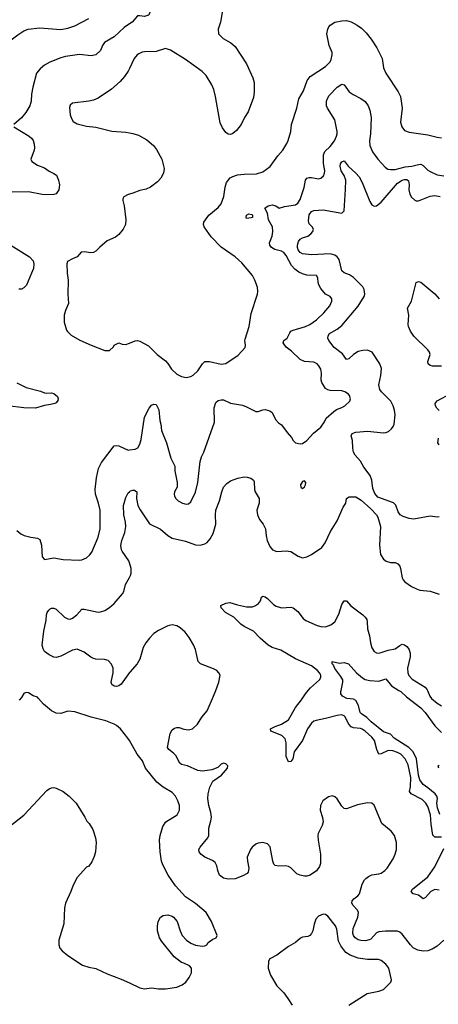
# Model space of a CAD drawing. Header units: inches. Extents: x 1934316 to 2140091, y 524953 to 667329.
# Tile 254 of 256: x 2039055 to 2042661, y 637299 to 645772. Entities that reach past the tile are written whole.
import ezdxf

# ---------------------------------------------------------------- set-up
doc = ezdxf.new("R2010")
doc.units = ezdxf.units.IN
doc.header["$MEASUREMENT"] = 0
for name, color, linetype in [('C0633', 7, 'Continuous'), ('C0634', 7, 'Continuous'), ('C0643', 7, 'Continuous'), ('C0644', 7, 'Continuous')]:
    doc.layers.add(name, color=color, linetype=linetype)

msp = doc.modelspace()

# ---------------------------------------------------------------- linework, layer by layer
at = {"layer": 'C0633', "color": 5, "elevation": 340}
for points in [[(2040000, 639567.9), (2039987.6, 639590), (2039922.9, 639670), (2039890, 639697.6), (2039869.7, 639709.7), (2039797.6, 639737.6), (2039670, 639769.8), (2039530, 639816.2), (2039470, 639820.9), (2039410, 639800.9), (2039370, 639802.7), (2039330, 639823.7), (2039261.1, 639881.1), (2039216, 639930), (2039210, 639942), (2039170, 639954), (2039130, 639979.3), (2039110, 639980.9), (2039090, 639972.7), (2039070, 639939), (2039050, 639917.2)], [(2038970, 638830.6), (2039090, 638927.7), (2039290, 639137.3), (2039310, 639153.4), (2039330, 639162), (2039350, 639164.9), (2039370, 639159.1), (2039430.8, 639130), (2039480.7, 639090), (2039540.5, 639030), (2039617.3, 638910), (2039634.4, 638874.4), (2039654.6, 638854.6), (2039684.1, 638804.1), (2039707.7, 638730), (2039713.4, 638690), (2039707.7, 638610), (2039696.3, 638570), (2039675.2, 638524.8), (2039650, 638488.7), (2039630, 638479), (2039550, 638389.2), (2039516.1, 638323.9), (2039497.1, 638270), (2039450.4, 638170), (2039441.6, 638130), (2039436.3, 637990), (2039391, 637850), (2039391.1, 637811.1), (2039402, 637782), (2039419.8, 637759.8), (2039470, 637718), (2039596.8, 637636.8), (2039650, 637618.8), (2039710, 637606.8), (2039810, 637560.7), (2039930, 637516), (2040000, 637483.2)]]:
    msp.add_lwpolyline(points, dxfattribs=at)
at = {"layer": 'C0634', "color": 5}
for points, elevation in [([(2038630.3, 645810.3), (2038638.4, 645750), (2038654.4, 645690), (2038642.5, 645542.5), (2038642.8, 645490), (2038650, 645472), (2038660.7, 645460.7), (2038690, 645446), (2038750, 645444), (2038790, 645460.7), (2038830, 645487.7), (2038862, 645518), (2038970, 645590.3), (2039037.8, 645642.2), (2039090, 645676), (2039128.7, 645691.3), (2039230, 645700.8), (2039408.5, 645688.5), (2039470, 645697.4), (2039530, 645718.9), (2039650, 645782.8)], 340), ([(2040000, 645734.8), (2039954.9, 645705.1), (2039870, 645625.4), (2039785.8, 645574.2), (2039768.9, 645550), (2039750, 645506.6), (2039710, 645469.6), (2039670, 645459.7), (2039569.2, 645470.8), (2039450, 645455.3), (2039410, 645443.7), (2039314.7, 645405.3), (2039270, 645381), (2039230.2, 645349.8), (2039199.6, 645310), (2039167.6, 645190), (2039156.5, 645130), (2039154, 645070), (2039143.1, 645030), (2039107.3, 644972.7), (2039072.1, 644928), (2039004.7, 644870)], 340), ([(2040000, 645350.7), (2039990.2, 645329.8), (2039958, 645282), (2039919.7, 645240.3), (2039846.2, 645173.8), (2039730, 645095.3), (2039690, 645079), (2039650.9, 645069.1), (2039510, 645053.2), (2039490, 645035.3), (2039485.2, 645014.8), (2039490, 644954), (2039501.1, 644921.1), (2039516.8, 644896.8), (2039550, 644874.8), (2039630, 644854.8), (2039710, 644846.8), (2039850, 644811), (2039970, 644804), (2040000, 644798.7)], 360), ([(2039006, 644850), (2039137.1, 644770), (2039160.4, 644750), (2039172.2, 644732.2), (2039181.3, 644701.3), (2039182.8, 644670), (2039179.7, 644650), (2039150.4, 644570.4), (2039159.3, 644550), (2039210, 644518.9), (2039270, 644495.6), (2039310, 644466.7), (2039349.2, 644449.2), (2039372.6, 644432.6), (2039390, 644390.6), (2039397.5, 644350), (2039391.4, 644308.6), (2039370, 644273.3), (2039350, 644266), (2039285.6, 644265.6), (2039250, 644268), (2039130, 644289.7), (2038990, 644286)], 340), ([(2040000, 644270.3), (2039990, 644267.8), (2039952.1, 644247.9), (2039944.4, 644230), (2039944.9, 644215.1), (2039955.3, 644170), (2039970.5, 644050), (2039966.4, 644010), (2039947.6, 643970), (2039910, 643923.6), (2039879.3, 643900.7), (2039810, 643868.4), (2039745, 643815), (2039710, 643779.6), (2039691.5, 643768.5), (2039666.7, 643766.7), (2039610, 643774), (2039584.7, 643770), (2039551.3, 643730), (2039510, 643714), (2039466, 643690), (2039461, 643670), (2039463, 643590), (2039472.4, 643530), (2039470.4, 643410), (2039476.5, 643330), (2039450.5, 643270), (2039438.8, 643230), (2039438, 643190), (2039438, 643170), (2039459.8, 643099.8), (2039467.1, 643087.1), (2039498, 643058), (2039573.7, 643013.7), (2039672, 642970), (2039790, 642926), (2039830, 642926), (2039862.7, 642957.3), (2039870, 642971.3), (2039910, 642991.3), (2039938, 642978), (2039970, 642976), (2040000, 642988)], 360), ([(2038979.1, 643830), (2039139.5, 643730), (2039170, 643697.1), (2039176.9, 643670), (2039173.6, 643630), (2039157.3, 643590), (2039112.8, 643487.2), (2039090, 643462.9), (2039070, 643453.6), (2039047.1, 643452.9)], 340), ([(2039030, 642646.7), (2039110, 642606.5), (2039234.4, 642574.4), (2039270, 642560.4), (2039290, 642556.4), (2039330, 642561.3), (2039350, 642554.9), (2039380.5, 642530), (2039386, 642510), (2039384.1, 642495.9), (2039370, 642475.1), (2039358, 642470), (2039320.6, 642459.4), (2039270, 642452.6), (2039190, 642429.7), (2039090, 642431.2), (2038950, 642449.2)], 340), ([(2039030, 641374.8), (2039066, 641346), (2039092.8, 641332.8), (2039150, 641317.3), (2039210, 641310.8), (2039230, 641298), (2039242, 641250), (2039248, 641150), (2039270, 641126), (2039350, 641139.5), (2039430, 641127), (2039570, 641119.3), (2039590, 641123), (2039630, 641140.4), (2039656.6, 641163.4), (2039675.6, 641190), (2039730, 641318.8), (2039749.7, 641390), (2039747.6, 641550), (2039734.7, 641610), (2039709.6, 641690), (2039704.7, 641730), (2039716.1, 641830), (2039734.6, 641910), (2039760, 641960), (2039870, 642103.8), (2039890, 642108.4), (2039910, 642103.1), (2039990, 642067.7), (2040000, 642069.1)], 340), ([(2040000, 641098.5), (2039994.9, 641114.9), (2039936.8, 641196.8), (2039930.8, 641210.8), (2039927.2, 641247.2), (2039934, 641290), (2039961.4, 641358.6), (2039969.2, 641410), (2039966.7, 641446.7), (2039952.8, 641510), (2039950.7, 641590), (2039970, 641660.4), (2039990, 641699), (2040000, 641707.9)], 320), ([(2040000, 640153.7), (2039930, 640054.5), (2039910, 640040.7), (2039890, 640034.5), (2039870, 640037), (2039849.5, 640050), (2039843.6, 640070), (2039844.7, 640084.7), (2039859.7, 640150), (2039860.5, 640190), (2039846.5, 640226.5), (2039816.2, 640256.2), (2039786.6, 640266.6), (2039710, 640269.7), (2039690, 640275.4), (2039667, 640287), (2039609.8, 640329.8), (2039550, 640354), (2039510, 640346.6), (2039410, 640293.5), (2039370, 640284), (2039350, 640286.3), (2039310, 640305.1), (2039270, 640336), (2039256.6, 640356.6), (2039248.4, 640390), (2039262.7, 640510), (2039284.2, 640604.2), (2039286.8, 640650), (2039292.8, 640670), (2039305.1, 640690), (2039318.4, 640701.6), (2039330, 640708.7), (2039348.6, 640708.6), (2039370, 640700.4), (2039442, 640630), (2039470, 640614.6), (2039490, 640612.7), (2039510, 640621.2), (2039548.5, 640650), (2039590, 640699.3), (2039610, 640699.5), (2039730, 640674), (2039750, 640674.9), (2039790, 640687.1), (2039830, 640712.6), (2039870, 640746.9), (2039942.2, 640830), (2039952, 640850), (2039967.2, 640910), (2040000, 640971.6)], 320)]:
    msp.add_lwpolyline(points, dxfattribs=dict(at, elevation=elevation))
at = {"layer": 'C0643', "color": 5}
for points, elevation in [([(2042710, 637851.5), (2042650, 637800.5), (2042607.9, 637772.1), (2042570, 637758.4), (2042530, 637755.7), (2042484.6, 637764.6), (2042444.9, 637784.9), (2042420.3, 637810), (2042350, 637903.5), (2042330, 637919.2), (2042310, 637927.6), (2042207.6, 637927.6), (2042150, 637922.4), (2042127.4, 637912.6), (2042079.8, 637860.2), (2042067, 637853), (2042034.2, 637845.8), (2041992.7, 637847.3), (2041970, 637854.2), (2041946, 637870), (2041930.8, 637890), (2041924.6, 637910), (2041928.2, 637950), (2041967.6, 638050), (2041973.8, 638090), (2041965.8, 638110), (2041926.4, 638150), (2041916.4, 638170), (2041920.4, 638190), (2041932.9, 638207.1), (2041967.9, 638232.1), (2041982.2, 638250), (2042006.1, 638333.9), (2042025, 638370), (2042037.4, 638382.6), (2042060.6, 638399.4), (2042090, 638412.8), (2042150, 638420.9), (2042170, 638428.4), (2042201.1, 638450), (2042220.4, 638470), (2042273.1, 638550), (2042290.9, 638590), (2042301.8, 638630), (2042302.2, 638690), (2042283.1, 638750), (2042255.4, 638790), (2042174.8, 638854.8), (2042110, 639011.3), (2042089.8, 639029.8), (2042050, 639033.3), (2041964.9, 639015.1), (2041870, 638982.2), (2041850, 638984), (2041830, 639003.7), (2041790, 639067.2), (2041770, 639085.3), (2041750, 639093.6), (2041714.6, 639085.4), (2041666, 639050), (2041646.7, 639010), (2041642.6, 638970), (2041665, 638904.9), (2041670.3, 638870), (2041661.3, 638838.7), (2041627, 638770), (2041624.2, 638750), (2041626.5, 638710), (2041647.5, 638590), (2041645.1, 638510), (2041636.5, 638483.5), (2041612.3, 638447.7), (2041558.7, 638410), (2041530, 638401.7), (2041510, 638401.3), (2041470, 638409), (2041442.7, 638422.7), (2041390, 638472.8), (2041370, 638484.2), (2041346, 638490), (2041288, 638488), (2041254.5, 638494.5), (2041244.4, 638504.4), (2041234.7, 638530), (2041212.6, 638652.6), (2041190, 638680.9), (2041150, 638692.3), (2041110, 638686.6), (2041090, 638678), (2041057.3, 638650), (2041043, 638630), (2041015.8, 638564.2), (2041017.3, 638530), (2041028.5, 638470), (2041023.5, 638436.5), (2041014.8, 638425.2), (2040977.1, 638402.9), (2040910, 638378.9), (2040850, 638375.1), (2040810, 638383), (2040777.6, 638410), (2040763, 638450), (2040754.7, 638490), (2040739.2, 638519.2), (2040717.5, 638537.5), (2040650, 638566.3), (2040614.5, 638590), (2040600.5, 638610), (2040599.7, 638630), (2040609.7, 638650), (2040675.8, 638730), (2040683.5, 638750), (2040685.3, 638814.7), (2040702.7, 638877.3), (2040707, 638910), (2040702, 638950), (2040683.7, 639010), (2040676.2, 639070), (2040678.5, 639110), (2040693.1, 639166.9), (2040720.3, 639219.7), (2040792.7, 639270), (2040844, 639330), (2040848.7, 639350), (2040830, 639368.7), (2040810, 639372.7), (2040790, 639364), (2040763.4, 639336.6), (2040710, 639317), (2040630, 639306), (2040590, 639309.6), (2040501.2, 639350), (2040450, 639363.5), (2040433.4, 639373.4), (2040400.2, 639440.2), (2040380.6, 639460.6), (2040338.7, 639490), (2040328.4, 639510), (2040351.8, 639628.2), (2040370, 639661.3), (2040390, 639674.9), (2040410, 639680.3), (2040430, 639679.6), (2040470, 639666.7), (2040510, 639660.2), (2040542.9, 639670), (2040587.2, 639710), (2040624.8, 639770), (2040670, 639824), (2040724.8, 639950), (2040743.5, 640000)], 320), ([(2042690, 638736.4), (2042630, 638736.4), (2042614.6, 638754.6), (2042598.3, 638850), (2042594.5, 638930), (2042570, 639000.5), (2042554, 639030), (2042520.8, 639060.8), (2042426.6, 639110), (2042411.8, 639130), (2042422.7, 639170), (2042424, 639250), (2042400.8, 639360.8), (2042376.8, 639410), (2042337.4, 639450), (2042310, 639465.5), (2042270, 639479.9), (2042230, 639482.7), (2042170, 639453.8), (2042150, 639452), (2042131.7, 639490), (2042111.8, 639570), (2042090, 639598.2), (2042031.6, 639650), (2042005.3, 639665.3), (2041990, 639671.6), (2041930, 639677.7), (2041910, 639687.5), (2041890.8, 639710.8), (2041856.1, 639776.1), (2041850, 639782.5), (2041828.5, 639788.5), (2041790, 639783.4), (2041690, 639757.3), (2041610, 639742.2), (2041590, 639734.6), (2041570, 639719.3), (2041533.2, 639670), (2041490, 639569.6), (2041420.3, 639470), (2041408.9, 639410), (2041390, 639387.4), (2041370, 639386.6), (2041349.8, 639430), (2041351.8, 639550), (2041342.7, 639582.7), (2041312.4, 639612.4), (2041219, 639650), (2041216, 639670), (2041257.2, 639690), (2041311.4, 639708.6), (2041370, 639746.3), (2041430, 639852.7), (2041481.9, 639918.1), (2041516, 639970), (2041541.2, 640000)], 280), ([(2042673, 638933), (2042652.9, 638990), (2042649.2, 639030), (2042653.8, 639070), (2042649.2, 639090), (2042632.9, 639110), (2042570, 639162.2), (2042530, 639188.9), (2042501.6, 639230), (2042490.5, 639270), (2042474.2, 639410), (2042446, 639470), (2042407.5, 639507.5), (2042281.7, 639590), (2042250, 639624), (2042190, 639644.2), (2042083.2, 639730), (2042046, 639766), (2041998.9, 639798.9), (2041988.2, 639810), (2041973.7, 639870), (2041950, 639913.3), (2041930, 639924.8), (2041874, 639930), (2041835.1, 639950), (2041820.7, 639970), (2041820.7, 639990), (2041823, 640000)], 260), ([(2042322.2, 640000), (2042339, 639990), (2042385.9, 639945.9), (2042510.2, 639850), (2042547.8, 639810), (2042630, 639696.3), (2042690, 639636.9)], 260), ([(2042567.2, 640000), (2042588, 639950), (2042603.6, 639930), (2042650, 639891.3), (2042690, 639866.7)], 280), ([(2040000, 637483.2), (2040090, 637441), (2040130, 637431), (2040190, 637441), (2040250, 637430.8), (2040310, 637431), (2040410, 637446.8), (2040453.8, 637466.2), (2040485.2, 637490), (2040515.1, 637530), (2040535.1, 637570), (2040535.3, 637610), (2040518, 637630), (2040470, 637654), (2040450, 637659), (2040386.8, 637706.8), (2040278.9, 637838.9), (2040260.9, 637870), (2040240.9, 637930), (2040240.9, 637970), (2040249.3, 638010), (2040269, 638050), (2040290, 638062.8), (2040330, 638067.3), (2040370, 638057.3), (2040381, 638050), (2040410.4, 638010.3), (2040436.3, 637930), (2040454, 637890), (2040491, 637850), (2040530, 637824), (2040570, 637806.8), (2040630, 637798), (2040650, 637802), (2040668.4, 637811.6), (2040678, 637830), (2040720.2, 637859.8), (2040748.4, 637871.6), (2040755.3, 637890), (2040706.6, 638010), (2040662, 638090), (2040570, 638167), (2040484, 638224), (2040398.3, 638318.3), (2040334, 638410), (2040290, 638494), (2040276.2, 638530), (2040265.6, 638610), (2040260.7, 638710), (2040264.5, 638750), (2040287, 638830), (2040313.2, 638870), (2040411.7, 638928.3), (2040431.9, 638968.1), (2040431.8, 639010), (2040418.4, 639050), (2040398.4, 639090), (2040370, 639120.7), (2040290, 639168), (2040235.8, 639210), (2040138.3, 639330), (2040113.5, 639393.5), (2040066, 639450), (2040000, 639567.9)], 340), ([(2042666.3, 639330), (2042659.5, 639350), (2042670, 639356)], 240), ([(2042670, 638281.3), (2042630, 638285.8), (2042598, 638270), (2042550, 638217.1), (2042530, 638206), (2042490, 638239), (2042444.7, 638250), (2042426.1, 638270), (2042438.4, 638290), (2042570, 638397.1), (2042630, 638481.5), (2042710, 638638.9)], 280), ([(2041889.6, 637290.3), (2042047.5, 637392.5), (2042150, 637410.7), (2042190, 637427.3), (2042251.5, 637488.5), (2042259.3, 637510), (2042235.1, 637610), (2042210, 637645.2), (2042170, 637677), (2042145.6, 637685.6), (2042050, 637684.2), (2041970, 637696.1), (2041901, 637721), (2041864.2, 637744.2), (2041821.1, 637801.1), (2041801.2, 637841.2), (2041786.6, 637946.6), (2041775.2, 637975.2), (2041710, 638057.2), (2041690, 638072.7), (2041670, 638075.1), (2041630, 638057.2), (2041607.3, 638030), (2041590.6, 637989.4), (2041579.3, 637930), (2041570, 637909), (2041554.8, 637890), (2041538.4, 637881.6), (2041490, 637875.1), (2041472.8, 637867.2), (2041430.4, 637829.7), (2041370, 637795.1), (2041270, 637721.2), (2041210.8, 637689.2), (2041198, 637670), (2041196, 637610), (2041214.8, 637550), (2041270, 637458), (2041330, 637398), (2041366, 637350), (2041402.8, 637290)], 340)]:
    msp.add_lwpolyline(points, dxfattribs=dict(at, elevation=elevation))
at = {"layer": 'C0644', "color": 5}
for points, elevation in [([(2040000, 645897.7), (2040010, 645888), (2040030, 645882.4), (2040070, 645908), (2040090, 645898), (2040110, 645870.8), (2040126.4, 645866.4), (2040146, 645874), (2040170, 645898.8), (2040191.3, 645890), (2040176, 645850), (2040176, 645830), (2040164.7, 645810), (2040130, 645799.5), (2040090, 645806), (2040070, 645804), (2040023, 645750), (2040000, 645734.8)], 340), ([(2040801.1, 645850), (2040784.4, 645750), (2040764, 645690), (2040766.8, 645650), (2040808.5, 645608.5), (2040873.2, 645573.2), (2040910, 645541), (2041010, 645390.8), (2041063.8, 645270), (2041074.9, 645230), (2041076.4, 645150), (2041070, 645102), (2041022.3, 644977.7), (2040993, 644930), (2040964.4, 644870), (2040921.8, 644818.2), (2040890, 644791.8), (2040870, 644783.7), (2040850, 644785.2), (2040830, 644801.2), (2040801.7, 644841.7), (2040783.3, 644883.3), (2040743, 645110), (2040727.8, 645170), (2040709.6, 645210), (2040660.7, 645290), (2040626.5, 645326.5), (2040482.7, 645430), (2040354, 645510), (2040310, 645522.9), (2040230, 645498.4), (2040130, 645495.1), (2040110, 645491.6), (2040081.2, 645478.8), (2040068, 645470), (2040041.1, 645438.9), (2040000, 645350.7)], 360), ([(2040000, 642988), (2040050, 643008), (2040070, 643010.5), (2040090, 643004.9), (2040163.9, 642963.9), (2040240.5, 642890), (2040310, 642837), (2040331.9, 642811.9), (2040363.1, 642763.1), (2040410, 642722.4), (2040450, 642700.4), (2040490, 642692.7), (2040530, 642701.6), (2040550, 642713), (2040590, 642750.6), (2040630, 642810.7), (2040650, 642830.4), (2040690, 642830.4), (2040790, 642807.2), (2040830, 642812.7), (2040936.4, 642883.6), (2040997, 642950), (2041000.7, 642970), (2040995.1, 643010), (2040997.5, 643022.5), (2041032, 643130), (2041050, 643242), (2041102.7, 643410), (2041106.3, 643433.7), (2041103.7, 643470), (2041082, 643530), (2041059.5, 643570), (2040970, 643678.4), (2040912.1, 643732.1), (2040790, 643814), (2040703.6, 643903.6), (2040643.5, 643990), (2040638.7, 644010), (2040642.4, 644030), (2040685.6, 644090), (2040763.6, 644156.4), (2040791.8, 644188.2), (2040815.1, 644250), (2040826, 644330), (2040837.4, 644370), (2040869, 644411), (2040890, 644423.1), (2040930, 644436.5), (2040990, 644442.7), (2041094.7, 644445.3), (2041150, 644463), (2041213, 644507), (2041279.3, 644600.7), (2041320.9, 644650), (2041355.3, 644704.7), (2041367.5, 644732.5), (2041389.5, 644810), (2041398, 644870), (2041442.4, 645010), (2041460.5, 645090), (2041500.6, 645159.4), (2041531.2, 645248.8), (2041558, 645282), (2041690, 645368.5), (2041729.6, 645410), (2041739.7, 645430), (2041748.3, 645470), (2041746.6, 645490), (2041722, 645550), (2041701, 645650), (2041708.8, 645691.2), (2041716.9, 645710), (2041730, 645725.3), (2041770, 645750.3), (2041830, 645762.6), (2041870, 645763.7), (2041910, 645751.8), (2041963.2, 645723.2), (2041998.2, 645698.2), (2042038.6, 645658.6), (2042083, 645603), (2042130.7, 645530), (2042177.8, 645437.7), (2042190, 645358), (2042208.5, 645310), (2042314, 645150), (2042334.9, 645110), (2042348.7, 645010), (2042336.4, 644890), (2042346.4, 644850), (2042370, 644819.1), (2042410, 644802.4), (2042570, 644782), (2042650, 644759.5), (2042690, 644754.9)], 360), ([(2040000, 642069.1), (2040050, 642076.3), (2040073.1, 642086.9), (2040090, 642118), (2040100.5, 642159.5), (2040129.7, 642350), (2040169.7, 642430), (2040190, 642454), (2040210, 642464.4), (2040230, 642459.1), (2040254.7, 642414.7), (2040261.4, 642321.4), (2040270.4, 642290.4), (2040276.1, 642236.1), (2040318.4, 642130), (2040357, 641997), (2040390.3, 641930.3), (2040392.4, 641890), (2040410.6, 641790), (2040410.7, 641750), (2040390, 641708), (2040384.9, 641690), (2040387.3, 641670), (2040398.8, 641650), (2040421, 641630), (2040458, 641610), (2040490, 641603), (2040510, 641604.9), (2040530, 641622.8), (2040570, 641704.7), (2040589.6, 641790), (2040609.6, 641970), (2040621.1, 642010), (2040642.4, 642050), (2040732.1, 642307.9), (2040729, 642431), (2040743.6, 642476.4), (2040764.2, 642495.8), (2040790, 642501.7), (2040810, 642499), (2040870, 642472.3), (2040973.1, 642453.1), (2041010, 642440.3), (2041090, 642400.5), (2041110, 642398.8), (2041150, 642414), (2041170, 642416.3), (2041210, 642406.8), (2041230.7, 642390), (2041258.8, 642330), (2041283.4, 642303.4), (2041310, 642284.7), (2041358.5, 642218.5), (2041396.3, 642176.3), (2041411, 642150), (2041430.6, 642130.6), (2041470, 642122), (2041490, 642125.5), (2041530, 642150.5), (2041585.9, 642214.1), (2041650, 642264.9), (2041680.9, 642310), (2041696.6, 642343.4), (2041760.1, 642399.9), (2041783.5, 642416.5), (2041830, 642434.9), (2041855.1, 642450), (2041898, 642490), (2041903.7, 642510), (2041897.5, 642537.5), (2041888.7, 642550), (2041855.3, 642570), (2041830, 642577.6), (2041730, 642581.1), (2041710, 642585.4), (2041690, 642597.6), (2041656.9, 642650), (2041653.5, 642670), (2041655.6, 642730), (2041650, 642764), (2041633, 642793), (2041617, 642810), (2041590, 642823.5), (2041510, 642831.1), (2041470, 642848), (2041398, 642918), (2041350, 642954.8), (2041324.2, 642990), (2041331.6, 643010), (2041359.1, 643030), (2041381.8, 643078.2), (2041392, 643090), (2041410, 643099.6), (2041516.2, 643130), (2041555.1, 643150), (2041611.2, 643190), (2041674.7, 643250), (2041726.6, 643310), (2041742.7, 643350), (2041745.2, 643370), (2041728.7, 643390), (2041690, 643409.3), (2041650, 643457), (2041631.3, 643490), (2041625.7, 643510), (2041624.2, 643550), (2041610.9, 643570.9), (2041530, 643572.8), (2041490, 643584.4), (2041459.6, 643599.6), (2041424.8, 643624.8), (2041395.3, 643655.3), (2041350, 643741.6), (2041330, 643768), (2041310, 643779.7), (2041254, 643794), (2041223.7, 643810), (2041209.5, 643830), (2041207.3, 643850), (2041229.6, 643910), (2041234.5, 643950), (2041233.2, 643990), (2041197.2, 644050), (2041190, 644106), (2041168, 644150), (2041195.3, 644170), (2041230, 644177.6), (2041261, 644170), (2041290, 644150.8), (2041336.6, 644163.4), (2041430, 644178.7), (2041450, 644192.4), (2041470, 644224.9), (2041506.2, 644326.2), (2041516.9, 644390), (2041530, 644408), (2041550, 644414.3), (2041570, 644414), (2041630, 644402), (2041650, 644406.7), (2041671.9, 644428.1), (2041682, 644450), (2041683.9, 644470), (2041672.6, 644532.6), (2041671.6, 644610), (2041683.7, 644636.3), (2041730, 644679.6), (2041767.1, 644730), (2041785.4, 644770), (2041789.7, 644790), (2041789.7, 644810), (2041769.7, 644910), (2041706.2, 645010), (2041698.7, 645030), (2041699.3, 645070), (2041706.8, 645093.2), (2041722, 645118), (2041790, 645190.4), (2041830, 645215.5), (2041850, 645211), (2041893.4, 645150), (2041927.8, 645127.7), (2041994.6, 645094.6), (2042030, 645066.4), (2042056.4, 645030), (2042071.6, 644991.6), (2042081.5, 644930), (2042078.3, 644790), (2042067.9, 644730), (2042071.8, 644690), (2042095.3, 644635.3), (2042141.7, 644570), (2042202.2, 644502.2), (2042226.5, 644486.5), (2042250, 644481.1), (2042290, 644482.7), (2042375.9, 644504.1), (2042433.2, 644510), (2042490, 644526.4), (2042510, 644527.9), (2042530, 644518), (2042570, 644478), (2042590, 644464.2), (2042650, 644437.4), (2042710, 644426.9)], 340), ([(2040000, 644798.7), (2040030, 644793.4), (2040077.3, 644777.3), (2040150, 644738), (2040208.9, 644688.9), (2040233.5, 644653.5), (2040279.3, 644570), (2040299.3, 644490), (2040294.4, 644450), (2040271.4, 644408.6), (2040242.5, 644377.5), (2040180.7, 644330), (2040146, 644314), (2040090, 644301.7), (2040030, 644277.7), (2040000, 644270.3)], 360), ([(2042670, 641493.7), (2042650, 641491.1), (2042590, 641498.7), (2042450, 641472.7), (2042410, 641479.8), (2042357.6, 641497.6), (2042331.8, 641511.8), (2042315.8, 641535.8), (2042294, 641594), (2042274.6, 641614.6), (2042141.4, 641661.4), (2042113.9, 641693.9), (2042097, 641737), (2042089.7, 641810), (2042073.7, 641850), (2042020.6, 641920.6), (2041990, 641973.3), (2041945, 642025), (2041930.8, 642050), (2041923.7, 642083.7), (2041922.4, 642150), (2041909.8, 642190), (2041919.6, 642210), (2041950, 642223.1), (2042050, 642230.2), (2042190, 642216.5), (2042210, 642218.7), (2042232.2, 642227.8), (2042257, 642250), (2042271.8, 642270), (2042279.6, 642290), (2042288.2, 642370), (2042283.5, 642410), (2042272.8, 642450), (2042251.3, 642490), (2042171.1, 642570), (2042158.7, 642590), (2042147.8, 642630), (2042167.2, 642710), (2042170.9, 642770.9), (2042157.4, 642810), (2042091.8, 642910), (2042050, 642927.1), (2042010, 642925.1), (2041970, 642915.3), (2041930, 642890.9), (2041890, 642853.7), (2041870, 642848), (2041835, 642895), (2041764, 642950), (2041717.6, 643010), (2041709.7, 643030), (2041712.6, 643050), (2041723.5, 643070), (2041790, 643107.7), (2041830, 643140.9), (2041970, 643305.4), (2042023.1, 643390), (2042028.8, 643410), (2042023.5, 643450), (2042011.7, 643471.7), (2041930, 643552.8), (2041895.6, 643575.6), (2041850, 643593.1), (2041831, 643610), (2041807.7, 643707.7), (2041790.9, 643730), (2041770, 643745.3), (2041730, 643757.5), (2041570, 643747.6), (2041490, 643757.8), (2041470, 643768.3), (2041453.8, 643790), (2041447.7, 643810), (2041447.5, 643832.5), (2041456.4, 643863.6), (2041470, 643881.5), (2041490, 643894), (2041536.9, 643910), (2041564, 643930), (2041580.5, 643950), (2041585.6, 643970), (2041575.1, 643990), (2041550, 644015.1), (2041541.8, 644041.8), (2041548.6, 644091.4), (2041570, 644121.5), (2041590, 644129.2), (2041670, 644134), (2041830, 644107.4), (2041850, 644127.3), (2041862.5, 644310), (2041863.2, 644390), (2041850.9, 644430.9), (2041825.6, 644470), (2041814.7, 644510), (2041818.9, 644530), (2041830, 644548), (2041850, 644556.3), (2041883.7, 644510), (2041951.9, 644451.9), (2041979.3, 644419.3), (2042006, 644370), (2042070, 644206), (2042090, 644177.1), (2042110, 644167), (2042130, 644170.3), (2042170, 644201.7), (2042310, 644364.2), (2042350, 644389.5), (2042370, 644396.8), (2042390, 644395.8), (2042403.6, 644383.6), (2042409.4, 644350), (2042406.6, 644306.6), (2042415, 644270), (2042430, 644243.6), (2042458.9, 644218.9), (2042470, 644213.8), (2042490, 644213.4), (2042590, 644253.6), (2042630, 644258.2), (2042678.4, 644250)], 320), ([(2042690, 642789.9), (2042610, 642790.9), (2042590, 642796.9), (2042573.3, 642810), (2042572.4, 642830), (2042589.8, 642890), (2042586.5, 642910), (2042571.6, 642930), (2042450, 643048.2), (2042421.4, 643090), (2042404.2, 643130), (2042400.5, 643150), (2042407, 643230), (2042394.5, 643290), (2042429.8, 643350.2), (2042470, 643511), (2042490, 643519.1), (2042510, 643514), (2042631.5, 643411.5), (2042670, 643370.5)], 280), ([(2042670, 642408.7), (2042647.9, 642430), (2042636.8, 642450), (2042633.5, 642470), (2042650, 642491.1), (2042770, 642554)], 280), ([(2042670, 642112.7), (2042657, 642130), (2042662.3, 642170)], 280), ([(2040000, 641707.9), (2040010, 641716.9), (2040030, 641724.2), (2040043.4, 641723.4), (2040065.5, 641710), (2040061.7, 641650), (2040072.6, 641590), (2040092.4, 641552.4), (2040172.5, 641432.5), (2040268.1, 641388.1), (2040330, 641334), (2040370, 641311.3), (2040482.8, 641282.8), (2040570, 641254), (2040610, 641250.2), (2040650, 641260.9), (2040670, 641273.4), (2040697.2, 641302.8), (2040722.9, 641350), (2040744.3, 641430), (2040741.6, 641510), (2040745.9, 641550), (2040776.2, 641630), (2040795.7, 641710), (2040811.6, 641750), (2040838.7, 641781.3), (2040870, 641803.2), (2040933.1, 641826.9), (2040990, 641837.4), (2041015.2, 641835.2), (2041045.1, 641825.1), (2041068.5, 641810), (2041075.6, 641795.6), (2041077.8, 641730), (2041084.4, 641710), (2041118.7, 641650), (2041118.4, 641610), (2041098.7, 641550), (2041103.7, 641510), (2041120.3, 641470), (2041151.5, 641430), (2041173.8, 641390), (2041177.4, 641330), (2041186.7, 641290), (2041210, 641238), (2041233.4, 641210), (2041270, 641196.1), (2041350, 641201.7), (2041390, 641195.3), (2041454.1, 641154.1), (2041490, 641141.3), (2041530, 641150.3), (2041570, 641170.3), (2041656.9, 641230), (2041686.6, 641270), (2041731.9, 641368.1), (2041790, 641460.5), (2041843, 641577), (2041864.5, 641610), (2041870, 641650.8), (2041893, 641667), (2041950, 641666.7), (2041997.1, 641637.1), (2042081.1, 641561.1), (2042128.4, 641510), (2042141.3, 641490), (2042162.4, 641410), (2042153.7, 641250), (2042163.1, 641170), (2042188.4, 641130), (2042211.4, 641111.4), (2042250, 641099.6), (2042290, 641100.9), (2042313.7, 641090), (2042328.9, 641070), (2042335.8, 641050), (2042348.9, 640968.9), (2042358, 640950), (2042374.1, 640934.1), (2042430, 640894.4), (2042472.8, 640872.8), (2042503.4, 640863.4), (2042590, 640852.7), (2042670, 640828.9)], 320), ([(2040000, 640971.6), (2040009.8, 640990), (2040016.1, 641010), (2040015, 641050), (2040000, 641098.5)], 320), ([(2041541.2, 640000), (2041558.9, 640021.1), (2041637.6, 640090), (2041648.9, 640110), (2041648.1, 640130), (2041638.6, 640150), (2041621.4, 640170), (2041570, 640210.5), (2041430, 640273), (2041305.1, 640345.1), (2041230, 640369.9), (2041195.8, 640390), (2041126.2, 640450), (2041069.9, 640509.9), (2040990, 640550.8), (2040961.1, 640570), (2040900.7, 640630), (2040827.3, 640670), (2040789.4, 640710), (2040789.2, 640730), (2040830, 640750.5), (2040864.8, 640755.2), (2040930, 640734.9), (2041010, 640720.3), (2041059.6, 640720.4), (2041086, 640730), (2041111.3, 640748.7), (2041129.3, 640770), (2041138, 640802), (2041150, 640810.5), (2041170, 640806), (2041190, 640791.8), (2041240.3, 640740.3), (2041264, 640724), (2041310, 640709.2), (2041390, 640715), (2041410, 640710.2), (2041450, 640679), (2041498.3, 640618.3), (2041520.5, 640600.5), (2041617.9, 640557.9), (2041650, 640549.4), (2041688.1, 640548.1), (2041736.3, 640563.7), (2041768.9, 640590), (2041804.8, 640655.2), (2041830, 640739.1), (2041850, 640770.3), (2041870, 640770.4), (2041906.5, 640726.5), (2042010.3, 640650), (2042031.5, 640630), (2042044.4, 640610), (2042049.2, 640589.2), (2042050.9, 640530), (2042067.8, 640470), (2042078.4, 640410), (2042090, 640366.7), (2042110, 640335.2), (2042130, 640324.5), (2042150, 640321.5), (2042170, 640325), (2042230, 640345.8), (2042290, 640359.1), (2042330, 640387.7), (2042350, 640396.5), (2042370, 640392), (2042390, 640378.3), (2042402.7, 640362.7), (2042411, 640350), (2042419.6, 640319.7), (2042417.9, 640290), (2042396.8, 640190), (2042398.8, 640150), (2042407, 640127), (2042437.1, 640097.1), (2042548.7, 640028.7), (2042565.1, 640005.1), (2042567.2, 640000)], 280), ([(2040743.5, 640000), (2040769.7, 640070), (2040780.7, 640130), (2040771.7, 640151.7), (2040753.2, 640170), (2040725.7, 640185.7), (2040612.7, 640230), (2040591.6, 640250), (2040570, 640352.7), (2040553.5, 640393.5), (2040515.5, 640455.5), (2040479.8, 640499.8), (2040437.6, 640537.6), (2040410, 640554.3), (2040370, 640564.7), (2040330, 640556.9), (2040250, 640516.8), (2040211.8, 640490), (2040174.3, 640450), (2040142, 640410), (2040117.8, 640370), (2040090.2, 640270), (2040067.1, 640230), (2040002.6, 640157.4), (2040000, 640153.7)], 320), ([(2041823, 640000), (2041839.7, 640070), (2041837.4, 640090), (2041820.9, 640120.9), (2041770, 640187.3), (2041758.3, 640218.3), (2041747.8, 640230), (2041748, 640250), (2041810, 640234), (2041850, 640239.1), (2041888.3, 640228.3), (2041955.3, 640150), (2042007.2, 640107.2), (2042030, 640094.3), (2042070, 640085.7), (2042150, 640079.5), (2042210, 640099.1), (2042258.1, 640038.1), (2042322.2, 640000)], 260)]:
    msp.add_lwpolyline(points, dxfattribs=dict(at, elevation=elevation))
at = {"layer": 'C0644', "color": 5, "elevation": 340}
for points in [[(2041010, 644062), (2041006.6, 644070), (2041009.5, 644090), (2041030, 644101), (2041055.3, 644095.3), (2041062, 644090), (2041062, 644070), (2041050, 644067)], [(2041510, 641804), (2041490, 641797.2), (2041474.8, 641770), (2041478, 641750), (2041490, 641738), (2041510, 641752), (2041517.2, 641770), (2041521.2, 641790)]]:
    msp.add_lwpolyline(points, close=True, dxfattribs=at)

doc.saveas('drawing.dxf')
